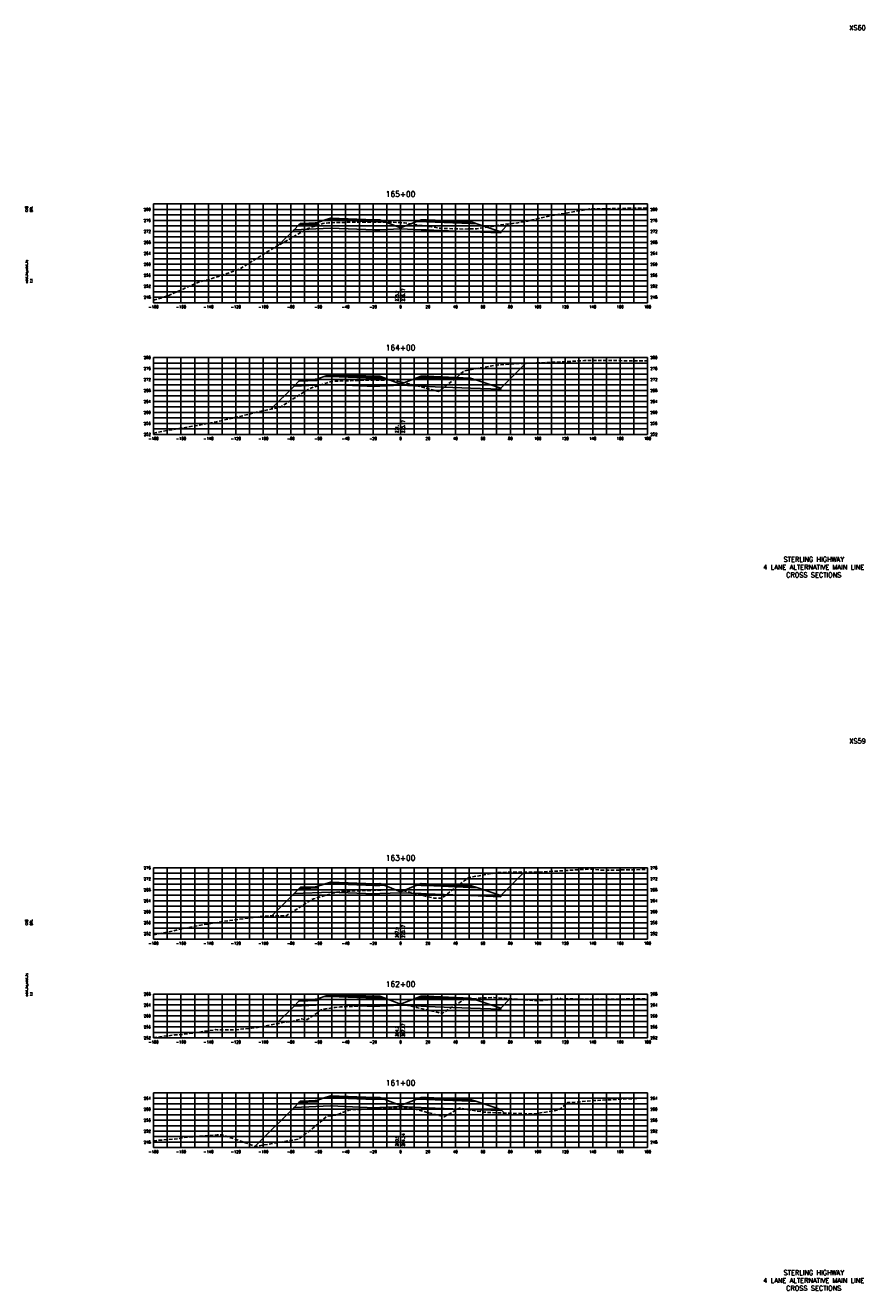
# Model space of a CAD drawing. Extents: x 37 to 9410, y 16 to 8218.
# Tile 36 of 110: x 2227 to 2838, y 5216 to 6138. Entities that reach past the tile are written whole.
import ezdxf
from ezdxf.enums import TextEntityAlignment as Align

# ---------------------------------------------------------------- set-up
doc = ezdxf.new("R2010")
doc.units = 0
doc.header["$LTSCALE"] = 20
doc.header["$MEASUREMENT"] = 0
doc.linetypes.add('HIDDEN_050%', pattern=[0.1875, 0.125, -0.0625])
for name, color, linetype in [('S-AT-TXT175', 6, 'Continuous'), ('S-AT-TXT80', 1, 'Continuous'), ('XDATUM', 3, 'Continuous'), ('XEG', 1, 'HIDDEN_050%'), ('XFG', 2, 'Continuous'), ('XGRID', 251, 'Continuous'), ('XGRIDT', 2, 'Continuous'), ('XREF-BORDER', 7, 'Continuous')]:
    doc.layers.add(name, color=color, linetype=linetype)
doc.styles.add('L100', font='simplex.shx', dxfattribs={"height": 2})
doc.styles.add('L175', font='ROMANSM.shx', dxfattribs={"height": 3.5})
doc.styles.add('L80', font='ROMANSM.shx', dxfattribs={"height": 1.6})

# ---------------------------------------------------------------- blocks, each defined once
blk = doc.blocks.new('03025_00_att1')
at = {"layer": 'S-AT-TXT175', "style": 'L175'}
for tag, p in [('NUM', (32.402, 20.822)), ('LINE1', (30.64, 1.444)), ('LINE2', (30.64, 1.161)), ('LINE3', (30.64, 0.877))]:
    blk.add_attdef(tag, text='', height=0.175, dxfattribs=at).set_placement(p, align=Align.CENTER)
at = {"layer": 'S-AT-TXT80', "style": 'L80'}
for tag, p in [('DESIGNED', (2.094, 14.201)), ('CHECKED', (2.265, 14.201)), ('DRAFTED', (2.436, 14.201)), ('PCTB', (2.094, 11.605)), ('PSCALE', (2.265, 11.605)), ('PVIEW', (2.436, 11.605))]:
    blk.add_attdef(tag, p, '', height=0.08, rotation=90, dxfattribs=at)

msp = doc.modelspace()

# ---------------------------------------------------------------- linework, layer by layer
at = {"layer": 'XDATUM', "flags": 128}
for points in [[(2411.11, 5977.92), (2422.41, 5989.22), (2449, 5990.29), (2481, 5989.01), (2485, 5989.17), (2500, 5989.77), (2515, 5989.17), (2519, 5989.01), (2551, 5987.73), (2573, 5986.85), (2573, 5987.73), (2578.67, 5993.4)], [(2405.57, 5858.38), (2422.41, 5875.22), (2449, 5876.29), (2481, 5875.01), (2485, 5875.17), (2500, 5875.77), (2515, 5875.17), (2519, 5875.01), (2551, 5873.73), (2573, 5872.85), (2573, 5873.73), (2591.02, 5891.75)], [(2406.2, 5489.02), (2422.41, 5505.22), (2449, 5506.29), (2481, 5505.01), (2485, 5505.17), (2500, 5505.77), (2515, 5505.17), (2519, 5505.01), (2551, 5503.73), (2573, 5502.85), (2573, 5503.73), (2590.11, 5520.85)], [(2409.36, 5410.18), (2422.41, 5423.22), (2449, 5424.29), (2481, 5423.01), (2485, 5423.17), (2500, 5423.77), (2515, 5423.17), (2519, 5423.01), (2551, 5421.73), (2573, 5420.85), (2573, 5421.73), (2579.88, 5428.61)], [(2393.87, 5320.82), (2422.41, 5349.35), (2449, 5350.42), (2481, 5349.14), (2485, 5349.3), (2500, 5349.9), (2515, 5349.3), (2519, 5349.14), (2551, 5347.86), (2573, 5346.98), (2573, 5347.86), (2575.67, 5345.2)]]:
    msp.add_lwpolyline(points, dxfattribs=at)
at = {"layer": 'XEG', "flags": 128}
for points in [[(2320, 5937.72), (2330.22, 5940.89), (2352.68, 5950.92), (2359.84, 5952.72), (2379.93, 5959.49), (2383.02, 5960.76), (2407.72, 5975.99), (2407.95, 5976.13), (2416.43, 5980.93), (2432.5, 5989.99), (2433.08, 5990.35), (2443.31, 5993.62), (2443.67, 5993.74), (2447.47, 5994.2), (2447.53, 5994.21), (2447.98, 5994.22), (2467.3, 5994.81), (2483.23, 5994.8), (2494.2, 5994.62), (2497.98, 5994.5), (2498.94, 5994.47), (2500, 5994.39), (2501.36, 5994.3), (2502.82, 5994.18), (2504.86, 5993.87), (2508.19, 5993.48), (2512.3, 5992.75), (2517.09, 5992.02), (2522.46, 5991.33), (2528.26, 5990.31), (2538.93, 5989.93), (2546.28, 5989.69), (2555.69, 5989.96), (2564.61, 5991.08), (2573.32, 5992.79), (2585.4, 5994.17), (2592.7, 5995.49), (2608.46, 5999.25), (2621.81, 6001.48), (2637.74, 6004.31), (2669.67, 6004.88), (2679.42, 6005.04), (2680, 6005.04)], [(2320, 5840.88), (2322.18, 5841.42), (2322.67, 5841.51), (2322.72, 5841.51), (2322.78, 5841.51), (2325.96, 5842.07), (2362.1, 5848.3), (2365.04, 5848.95), (2391.5, 5855.12), (2394.91, 5856.22), (2412.27, 5859.74), (2426.2, 5868.7), (2434.51, 5873.78), (2446.47, 5877.56), (2448.72, 5878.28), (2451.24, 5878.6), (2451.81, 5878.69), (2469.31, 5879.34), (2471.48, 5879.43), (2487.68, 5879.57), (2491.37, 5879.69), (2494.7, 5879.36), (2495.47, 5879.31), (2500, 5878.22), (2515.51, 5874.5), (2524.19, 5872.21), (2526.74, 5871.4), (2527.71, 5871.34), (2540.11, 5880.86), (2546.29, 5886.32), (2558.39, 5888.54), (2570, 5890.45), (2581.16, 5891.4), (2599.72, 5892.06), (2612.76, 5892.66), (2634.02, 5893.75), (2656.72, 5893.81), (2662.64, 5893.68), (2666.4, 5893.68), (2680, 5893.69)], [(2320, 5475.41), (2321.43, 5475.5), (2349.42, 5481.14), (2356.03, 5482.43), (2371.11, 5484.96), (2375.57, 5485.58), (2400.02, 5488.7), (2403.87, 5489.03), (2414.52, 5488.95), (2416.32, 5488.85), (2431.37, 5498.32), (2435.97, 5501.18), (2436.63, 5501.37), (2453.41, 5506.23), (2453.79, 5506.29), (2456.43, 5506.71), (2471.71, 5507.34), (2476.39, 5507.54), (2480.66, 5507.64), (2496.43, 5508.02), (2499.35, 5507.88), (2500, 5507.83), (2500.28, 5507.81), (2519.83, 5502.98), (2524.55, 5501.85), (2525.75, 5501.77), (2529.97, 5501.79), (2546.38, 5514.49), (2549.65, 5516.82), (2562.88, 5519.29), (2571.66, 5520.67), (2603.41, 5520.97), (2604.52, 5521.01), (2605.72, 5521.13), (2607.55, 5521.24), (2628.85, 5522.55), (2636.68, 5522.97), (2639.06, 5522.92), (2647.18, 5522.2), (2680, 5522.75)], [(2320, 5400.32), (2324.55, 5400.7), (2327.44, 5401.16), (2335.63, 5402.17), (2341.83, 5402.53), (2344.17, 5402.85), (2352.81, 5404.14), (2365.31, 5406.05), (2366.48, 5405.98), (2369.29, 5405.87), (2379.71, 5405.98), (2391.5, 5407.17), (2395.75, 5407.61), (2397.73, 5407.96), (2411.36, 5410.56), (2415.62, 5411.41), (2421.76, 5412.14), (2427.78, 5413.93), (2431.74, 5413.23), (2440.69, 5419.16), (2441.91, 5420.36), (2442.1, 5420.4), (2442.45, 5420.46), (2445.31, 5421.18), (2452.44, 5422.24), (2456.23, 5422.59), (2465.77, 5422.98), (2473.36, 5423.53), (2481.23, 5423.85), (2488.39, 5424.02), (2500, 5424.31), (2501.14, 5424.34), (2502.71, 5424.19), (2504.09, 5424.07), (2511.65, 5422.22), (2528.92, 5418.17), (2530.76, 5418.07), (2536.27, 5421.72), (2545.96, 5427.69), (2558.5, 5429.13), (2567.88, 5429.43), (2575.74, 5428.94), (2598.87, 5427.12), (2603.56, 5427.29), (2613.55, 5428.34), (2615.47, 5429.35), (2617.26, 5428.31), (2623.33, 5428.53), (2631.19, 5428.25), (2633.46, 5428.16), (2666.19, 5428.39), (2680, 5428.49)], [(2320, 5325.09), (2320.43, 5325.05), (2339, 5326.64), (2343.56, 5327.53), (2366.45, 5329.32), (2368.06, 5329.42), (2369.65, 5329.45), (2388.74, 5323.03), (2393.77, 5320.8), (2411.86, 5323.91), (2425.67, 5326.26), (2435.6, 5333.63), (2446.34, 5342.82), (2450.61, 5343.37), (2452.52, 5343.59), (2458.39, 5345.79), (2462.32, 5347.27), (2464.1, 5347.5), (2465.13, 5347.7), (2475.15, 5348.07), (2485.43, 5348.45), (2500, 5349.03), (2501.73, 5349.1), (2504.99, 5349.2), (2508.13, 5348.58), (2508.77, 5348.51), (2512.88, 5347.47), (2531.89, 5342.46), (2537.33, 5345.67), (2542.88, 5348.83), (2555.52, 5346.64), (2558.99, 5346.19), (2560.32, 5345.85), (2574.3, 5345.24), (2595.35, 5344.55), (2597.95, 5344.76), (2614.87, 5347.27), (2617.09, 5348.87), (2621.77, 5352.95), (2625.35, 5352.93), (2638.36, 5354.18), (2659, 5355.25), (2668.56, 5355.69), (2680, 5356.34)]]:
    msp.add_lwpolyline(points, dxfattribs=at)
at = {"layer": 'XFG', "flags": 128}
for points in [[(2485, 5995.51), (2481, 5995.35), (2449, 5996.63), (2449, 5997.63), (2444.43, 5996.1), (2449, 5996.29), (2481, 5995.01), (2485, 5995.17), (2488.05, 5995.29), (2485, 5996.51), (2485, 5995.51)], [(2485, 5996.51), (2481, 5996.35), (2449, 5997.63), (2449, 5997.29), (2481, 5996.01), (2485, 5996.17), (2485, 5996.51)], [(2485, 5996.17), (2481, 5996.01), (2449, 5997.29), (2449, 5996.63), (2481, 5995.35), (2485, 5995.51), (2485, 5996.17)], [(2515, 5996.51), (2511.95, 5995.29), (2515, 5995.17), (2519, 5995.01), (2551, 5993.73), (2555.57, 5993.54), (2551, 5995.07), (2551, 5994.07), (2519, 5995.35), (2515, 5995.51), (2515, 5996.51)], [(2515, 5996.51), (2515, 5996.17), (2519, 5996.01), (2551, 5994.73), (2551, 5995.07), (2519, 5996.35), (2515, 5996.51)], [(2422.41, 5989.22), (2422.41, 5989.22), (2411.11, 5977.92)], [(2500, 5990.51), (2488.05, 5995.29), (2485, 5995.17), (2481, 5995.01), (2449, 5996.29), (2444.43, 5996.1), (2439, 5994.29), (2439, 5993.29), (2425.96, 5992.77), (2422.41, 5989.22), (2449, 5990.29), (2481, 5989.01), (2485, 5989.17), (2500, 5989.77), (2500, 5990.51)], [(2439, 5994.29), (2438, 5994.25), (2438, 5993.91), (2428, 5993.51), (2428, 5993.85), (2427, 5993.81), (2425.96, 5992.77), (2439, 5993.29), (2439, 5994.29)], [(2438, 5994.25), (2428, 5993.85), (2428, 5993.51), (2438, 5993.91), (2438, 5994.25)], [(2500, 5990.51), (2511.95, 5995.29), (2515, 5995.17), (2519, 5995.01), (2551, 5993.73), (2555.57, 5993.54), (2573, 5987.73), (2573, 5986.85), (2551, 5987.73), (2519, 5989.01), (2515, 5989.17), (2500, 5989.77)], [(2515, 5996.17), (2515, 5995.51), (2519, 5995.35), (2551, 5994.07), (2551, 5994.73), (2519, 5996.01), (2515, 5996.17)], [(2573, 5987.73), (2573, 5987.73), (2578.67, 5993.4)], [(2573, 5873.73), (2573, 5873.73), (2591.02, 5891.75)], [(2500, 5876.51), (2488.05, 5881.29), (2485, 5881.17), (2481, 5881.01), (2449, 5882.29), (2444.43, 5882.1), (2439, 5880.29), (2439, 5879.29), (2425.96, 5878.77), (2422.41, 5875.22), (2449, 5876.29), (2481, 5875.01), (2485, 5875.17), (2500, 5875.77), (2500, 5876.51)], [(2439, 5880.29), (2438, 5880.25), (2438, 5879.91), (2428, 5879.51), (2428, 5879.85), (2427, 5879.81), (2425.96, 5878.77), (2439, 5879.29), (2439, 5880.29)], [(2438, 5880.25), (2428, 5879.85), (2428, 5879.51), (2438, 5879.91), (2438, 5880.25)], [(2485, 5881.51), (2481, 5881.35), (2449, 5882.63), (2449, 5883.63), (2444.43, 5882.1), (2449, 5882.29), (2481, 5881.01), (2485, 5881.17), (2488.05, 5881.29), (2485, 5882.51), (2485, 5881.51)], [(2485, 5882.51), (2481, 5882.35), (2449, 5883.63), (2449, 5883.29), (2481, 5882.01), (2485, 5882.17), (2485, 5882.51)], [(2485, 5882.17), (2481, 5882.01), (2449, 5883.29), (2449, 5882.63), (2481, 5881.35), (2485, 5881.51), (2485, 5882.17)], [(2500, 5876.51), (2511.95, 5881.29), (2515, 5881.17), (2519, 5881.01), (2551, 5879.73), (2555.57, 5879.54), (2573, 5873.73), (2573, 5872.85), (2551, 5873.73), (2519, 5875.01), (2515, 5875.17), (2500, 5875.77)], [(2515, 5882.51), (2511.95, 5881.29), (2515, 5881.17), (2519, 5881.01), (2551, 5879.73), (2555.57, 5879.54), (2551, 5881.07), (2551, 5880.07), (2519, 5881.35), (2515, 5881.51), (2515, 5882.51)], [(2515, 5882.51), (2515, 5882.17), (2519, 5882.01), (2551, 5880.73), (2551, 5881.07), (2519, 5882.35), (2515, 5882.51)], [(2515, 5882.17), (2515, 5881.51), (2519, 5881.35), (2551, 5880.07), (2551, 5880.73), (2519, 5882.01), (2515, 5882.17)], [(2422.41, 5875.22), (2422.41, 5875.22), (2405.57, 5858.38)], [(2573, 5503.73), (2573, 5503.73), (2590.11, 5520.85)], [(2500, 5506.51), (2488.05, 5511.29), (2485, 5511.17), (2481, 5511.01), (2449, 5512.29), (2444.43, 5512.1), (2439, 5510.29), (2439, 5509.29), (2425.96, 5508.77), (2422.41, 5505.22), (2449, 5506.29), (2481, 5505.01), (2485, 5505.17), (2500, 5505.77), (2500, 5506.51)], [(2439, 5510.29), (2438, 5510.25), (2438, 5509.91), (2428, 5509.51), (2428, 5509.85), (2427, 5509.81), (2425.96, 5508.77), (2439, 5509.29), (2439, 5510.29)], [(2438, 5510.25), (2428, 5509.85), (2428, 5509.51), (2438, 5509.91), (2438, 5510.25)], [(2485, 5511.51), (2481, 5511.35), (2449, 5512.63), (2449, 5513.63), (2444.43, 5512.1), (2449, 5512.29), (2481, 5511.01), (2485, 5511.17), (2488.05, 5511.29), (2485, 5512.51), (2485, 5511.51)], [(2485, 5512.51), (2481, 5512.35), (2449, 5513.63), (2449, 5513.29), (2481, 5512.01), (2485, 5512.17), (2485, 5512.51)], [(2485, 5512.17), (2481, 5512.01), (2449, 5513.29), (2449, 5512.63), (2481, 5511.35), (2485, 5511.51), (2485, 5512.17)], [(2500, 5506.51), (2511.95, 5511.29), (2515, 5511.17), (2519, 5511.01), (2551, 5509.73), (2555.57, 5509.54), (2573, 5503.73), (2573, 5502.85), (2551, 5503.73), (2519, 5505.01), (2515, 5505.17), (2500, 5505.77)], [(2515, 5512.51), (2511.95, 5511.29), (2515, 5511.17), (2519, 5511.01), (2551, 5509.73), (2555.57, 5509.54), (2551, 5511.07), (2551, 5510.07), (2519, 5511.35), (2515, 5511.51), (2515, 5512.51)], [(2515, 5512.51), (2515, 5512.17), (2519, 5512.01), (2551, 5510.73), (2551, 5511.07), (2519, 5512.35), (2515, 5512.51)], [(2515, 5512.17), (2515, 5511.51), (2519, 5511.35), (2551, 5510.07), (2551, 5510.73), (2519, 5512.01), (2515, 5512.17)], [(2422.41, 5505.22), (2422.41, 5505.22), (2406.2, 5489.02)], [(2500, 5424.51), (2488.05, 5429.29), (2485, 5429.17), (2481, 5429.01), (2449, 5430.29), (2444.43, 5430.1), (2439, 5428.29), (2439, 5427.29), (2425.96, 5426.77), (2422.41, 5423.22), (2449, 5424.29), (2481, 5423.01), (2485, 5423.17), (2500, 5423.77), (2500, 5424.51)], [(2439, 5428.29), (2438, 5428.25), (2438, 5427.91), (2428, 5427.51), (2428, 5427.85), (2427, 5427.81), (2425.96, 5426.77), (2439, 5427.29), (2439, 5428.29)], [(2438, 5428.25), (2428, 5427.85), (2428, 5427.51), (2438, 5427.91), (2438, 5428.25)], [(2485, 5429.51), (2481, 5429.35), (2449, 5430.63), (2449, 5431.63), (2444.43, 5430.1), (2449, 5430.29), (2481, 5429.01), (2485, 5429.17), (2488.05, 5429.29), (2485, 5430.51), (2485, 5429.51)], [(2485, 5430.51), (2481, 5430.35), (2449, 5431.63), (2449, 5431.29), (2481, 5430.01), (2485, 5430.17), (2485, 5430.51)], [(2485, 5430.17), (2481, 5430.01), (2449, 5431.29), (2449, 5430.63), (2481, 5429.35), (2485, 5429.51), (2485, 5430.17)], [(2500, 5424.51), (2511.95, 5429.29), (2515, 5429.17), (2519, 5429.01), (2551, 5427.73), (2555.57, 5427.54), (2573, 5421.73), (2573, 5420.85), (2551, 5421.73), (2519, 5423.01), (2515, 5423.17), (2500, 5423.77)], [(2515, 5430.51), (2511.95, 5429.29), (2515, 5429.17), (2519, 5429.01), (2551, 5427.73), (2555.57, 5427.54), (2551, 5429.07), (2551, 5428.07), (2519, 5429.35), (2515, 5429.51), (2515, 5430.51)], [(2515, 5430.51), (2515, 5430.17), (2519, 5430.01), (2551, 5428.73), (2551, 5429.07), (2519, 5430.35), (2515, 5430.51)], [(2515, 5430.17), (2515, 5429.51), (2519, 5429.35), (2551, 5428.07), (2551, 5428.73), (2519, 5430.01), (2515, 5430.17)], [(2573, 5421.73), (2573, 5421.73), (2579.88, 5428.61)], [(2422.41, 5423.22), (2422.41, 5423.22), (2409.36, 5410.18)], [(2500, 5350.64), (2488.05, 5355.42), (2485, 5355.3), (2481, 5355.14), (2449, 5356.42), (2444.43, 5356.24), (2439, 5354.42), (2439, 5353.42), (2425.96, 5352.9), (2422.41, 5349.35), (2449, 5350.42), (2481, 5349.14), (2485, 5349.3), (2500, 5349.9), (2500, 5350.64)], [(2439, 5354.42), (2438, 5354.38), (2438, 5354.04), (2428, 5353.64), (2428, 5353.98), (2427, 5353.94), (2425.96, 5352.9), (2439, 5353.42), (2439, 5354.42)], [(2438, 5354.38), (2428, 5353.98), (2428, 5353.64), (2438, 5354.04), (2438, 5354.38)], [(2485, 5355.64), (2481, 5355.48), (2449, 5356.76), (2449, 5357.76), (2444.43, 5356.24), (2449, 5356.42), (2481, 5355.14), (2485, 5355.3), (2488.05, 5355.42), (2485, 5356.64), (2485, 5355.64)], [(2485, 5356.64), (2481, 5356.48), (2449, 5357.76), (2449, 5357.42), (2481, 5356.14), (2485, 5356.3), (2485, 5356.64)], [(2485, 5356.3), (2481, 5356.14), (2449, 5357.42), (2449, 5356.76), (2481, 5355.48), (2485, 5355.64), (2485, 5356.3)], [(2500, 5350.64), (2511.95, 5355.42), (2515, 5355.3), (2519, 5355.14), (2551, 5353.86), (2555.57, 5353.68), (2573, 5347.86), (2573, 5346.98), (2551, 5347.86), (2519, 5349.14), (2515, 5349.3), (2500, 5349.9)], [(2515, 5356.64), (2511.95, 5355.42), (2515, 5355.3), (2519, 5355.14), (2551, 5353.86), (2555.57, 5353.68), (2551, 5355.2), (2551, 5354.2), (2519, 5355.48), (2515, 5355.64), (2515, 5356.64)], [(2515, 5356.64), (2515, 5356.3), (2519, 5356.14), (2551, 5354.86), (2551, 5355.2), (2519, 5356.48), (2515, 5356.64)], [(2515, 5356.3), (2515, 5355.64), (2519, 5355.48), (2551, 5354.2), (2551, 5354.86), (2519, 5356.14), (2515, 5356.3)], [(2422.41, 5349.35), (2422.41, 5349.35), (2393.87, 5320.82)], [(2573, 5347.86), (2573, 5347.86), (2575.67, 5345.2)]]:
    msp.add_lwpolyline(points, dxfattribs=at)
at = {"layer": 'XGRID'}
for p, q in [((2320, 5936), (2320, 6008)), ((2320, 6008), (2680, 6008)), ((2330, 5936), (2330, 6008)), ((2340, 5936), (2340, 6008)), ((2350, 5936), (2350, 6008)), ((2360, 5936), (2360, 6008)), ((2370, 5936), (2370, 6008)), ((2380, 5936), (2380, 6008)), ((2390, 5936), (2390, 6008)), ((2400, 5936), (2400, 6008)), ((2410, 5936), (2410, 6008)), ((2420, 5936), (2420, 6008)), ((2430, 5936), (2430, 6008)), ((2440, 5936), (2440, 6008)), ((2450, 5936), (2450, 6008)), ((2460, 5936), (2460, 6008)), ((2470, 5936), (2470, 6008)), ((2480, 5936), (2480, 6008)), ((2490, 5936), (2490, 6008)), ((2500, 5936), (2500, 6008)), ((2510, 5936), (2510, 6008)), ((2520, 5936), (2520, 6008)), ((2530, 5936), (2530, 6008)), ((2540, 5936), (2540, 6008)), ((2550, 5936), (2550, 6008)), ((2560, 5936), (2560, 6008)), ((2570, 5936), (2570, 6008)), ((2580, 5936), (2580, 6008)), ((2590, 5936), (2590, 6008)), ((2600, 5936), (2600, 6008)), ((2610, 5936), (2610, 6008)), ((2620, 5936), (2620, 6008)), ((2630, 5936), (2630, 6008)), ((2640, 5936), (2640, 6008)), ((2650, 5936), (2650, 6008)), ((2660, 5936), (2660, 6008)), ((2670, 5936), (2670, 6008)), ((2680, 5936), (2680, 6008)), ((2320, 6004), (2680, 6004)), ((2320, 6000), (2680, 6000)), ((2320, 5996), (2680, 5996)), ((2320, 5992), (2680, 5992)), ((2320, 5988), (2680, 5988)), ((2320, 5984), (2680, 5984)), ((2320, 5980), (2680, 5980)), ((2320, 5976), (2680, 5976)), ((2320, 5972), (2680, 5972)), ((2320, 5968), (2680, 5968)), ((2320, 5964), (2680, 5964)), ((2320, 5960), (2680, 5960)), ((2320, 5956), (2680, 5956)), ((2320, 5952), (2680, 5952)), ((2320, 5948), (2680, 5948)), ((2320, 5944), (2680, 5944)), ((2320, 5940), (2680, 5940)), ((2320, 5936), (2680, 5936)), ((2320, 5840), (2320, 5896)), ((2320, 5896), (2680, 5896)), ((2330, 5840), (2330, 5896)), ((2340, 5840), (2340, 5896)), ((2350, 5840), (2350, 5896)), ((2360, 5840), (2360, 5896)), ((2370, 5840), (2370, 5896)), ((2380, 5840), (2380, 5896)), ((2390, 5840), (2390, 5896)), ((2400, 5840), (2400, 5896)), ((2410, 5840), (2410, 5896)), ((2420, 5840), (2420, 5896)), ((2430, 5840), (2430, 5896)), ((2440, 5840), (2440, 5896)), ((2450, 5840), (2450, 5896)), ((2460, 5840), (2460, 5896)), ((2470, 5840), (2470, 5896)), ((2480, 5840), (2480, 5896)), ((2490, 5840), (2490, 5896)), ((2500, 5840), (2500, 5896)), ((2510, 5840), (2510, 5896)), ((2520, 5840), (2520, 5896)), ((2530, 5840), (2530, 5896)), ((2540, 5840), (2540, 5896)), ((2550, 5840), (2550, 5896)), ((2560, 5840), (2560, 5896)), ((2570, 5840), (2570, 5896)), ((2580, 5840), (2580, 5896)), ((2590, 5840), (2590, 5896)), ((2600, 5840), (2600, 5896)), ((2610, 5840), (2610, 5896)), ((2620, 5840), (2620, 5896)), ((2630, 5840), (2630, 5896)), ((2640, 5840), (2640, 5896)), ((2650, 5840), (2650, 5896)), ((2660, 5840), (2660, 5896)), ((2670, 5840), (2670, 5896)), ((2680, 5840), (2680, 5896)), ((2320, 5892), (2680, 5892)), ((2320, 5888), (2680, 5888)), ((2320, 5884), (2680, 5884)), ((2320, 5880), (2680, 5880)), ((2320, 5876), (2680, 5876)), ((2320, 5872), (2680, 5872)), ((2320, 5868), (2680, 5868)), ((2320, 5864), (2680, 5864)), ((2320, 5860), (2680, 5860)), ((2320, 5856), (2680, 5856)), ((2320, 5852), (2680, 5852)), ((2320, 5848), (2680, 5848)), ((2320, 5844), (2680, 5844)), ((2320, 5840), (2680, 5840)), ((2320, 5472), (2320, 5524)), ((2320, 5524), (2680, 5524)), ((2320, 5520), (2680, 5520)), ((2330, 5472), (2330, 5524)), ((2340, 5472), (2340, 5524)), ((2350, 5472), (2350, 5524)), ((2360, 5472), (2360, 5524)), ((2370, 5472), (2370, 5524)), ((2380, 5472), (2380, 5524)), ((2390, 5472), (2390, 5524)), ((2400, 5472), (2400, 5524)), ((2410, 5472), (2410, 5524)), ((2420, 5472), (2420, 5524)), ((2430, 5472), (2430, 5524)), ((2440, 5472), (2440, 5524)), ((2450, 5472), (2450, 5524)), ((2460, 5472), (2460, 5524)), ((2470, 5472), (2470, 5524)), ((2480, 5472), (2480, 5524)), ((2490, 5472), (2490, 5524)), ((2500, 5472), (2500, 5524)), ((2510, 5472), (2510, 5524)), ((2520, 5472), (2520, 5524)), ((2530, 5472), (2530, 5524)), ((2540, 5472), (2540, 5524)), ((2550, 5472), (2550, 5524)), ((2560, 5472), (2560, 5524)), ((2570, 5472), (2570, 5524)), ((2580, 5472), (2580, 5524)), ((2590, 5472), (2590, 5524)), ((2600, 5472), (2600, 5524)), ((2610, 5472), (2610, 5524)), ((2620, 5472), (2620, 5524)), ((2630, 5472), (2630, 5524)), ((2640, 5472), (2640, 5524)), ((2650, 5472), (2650, 5524)), ((2660, 5472), (2660, 5524)), ((2670, 5472), (2670, 5524)), ((2680, 5472), (2680, 5524)), ((2320, 5516), (2680, 5516)), ((2320, 5512), (2680, 5512)), ((2320, 5508), (2680, 5508)), ((2320, 5504), (2680, 5504)), ((2320, 5500), (2680, 5500)), ((2320, 5496), (2680, 5496)), ((2320, 5492), (2680, 5492)), ((2320, 5488), (2680, 5488)), ((2320, 5484), (2680, 5484)), ((2320, 5480), (2680, 5480)), ((2320, 5476), (2680, 5476)), ((2320, 5472), (2680, 5472)), ((2320, 5400), (2320, 5432)), ((2320, 5432), (2680, 5432)), ((2320, 5428), (2680, 5428)), ((2330, 5400), (2330, 5432)), ((2340, 5400), (2340, 5432)), ((2350, 5400), (2350, 5432)), ((2360, 5400), (2360, 5432)), ((2370, 5400), (2370, 5432)), ((2380, 5400), (2380, 5432)), ((2390, 5400), (2390, 5432)), ((2400, 5400), (2400, 5432)), ((2410, 5400), (2410, 5432)), ((2420, 5400), (2420, 5432)), ((2430, 5400), (2430, 5432)), ((2440, 5400), (2440, 5432)), ((2450, 5400), (2450, 5432)), ((2460, 5400), (2460, 5432)), ((2470, 5400), (2470, 5432)), ((2480, 5400), (2480, 5432)), ((2490, 5400), (2490, 5432)), ((2500, 5400), (2500, 5432)), ((2510, 5400), (2510, 5432)), ((2520, 5400), (2520, 5432)), ((2530, 5400), (2530, 5432)), ((2540, 5400), (2540, 5432)), ((2550, 5400), (2550, 5432)), ((2560, 5400), (2560, 5432)), ((2570, 5400), (2570, 5432)), ((2580, 5400), (2580, 5432)), ((2590, 5400), (2590, 5432)), ((2600, 5400), (2600, 5432)), ((2610, 5400), (2610, 5432)), ((2620, 5400), (2620, 5432)), ((2630, 5400), (2630, 5432)), ((2640, 5400), (2640, 5432)), ((2650, 5400), (2650, 5432)), ((2660, 5400), (2660, 5432)), ((2670, 5400), (2670, 5432)), ((2680, 5400), (2680, 5432)), ((2320, 5424), (2680, 5424)), ((2320, 5420), (2680, 5420)), ((2320, 5416), (2680, 5416)), ((2320, 5412), (2680, 5412)), ((2320, 5408), (2680, 5408)), ((2320, 5404), (2680, 5404)), ((2320, 5400), (2680, 5400)), ((2320, 5320), (2320, 5360)), ((2320, 5360), (2680, 5360)), ((2330, 5320), (2330, 5360)), ((2340, 5320), (2340, 5360)), ((2350, 5320), (2350, 5360)), ((2360, 5320), (2360, 5360)), ((2370, 5320), (2370, 5360)), ((2380, 5320), (2380, 5360)), ((2390, 5320), (2390, 5360)), ((2400, 5320), (2400, 5360)), ((2410, 5320), (2410, 5360)), ((2420, 5320), (2420, 5360)), ((2430, 5320), (2430, 5360)), ((2440, 5320), (2440, 5360)), ((2450, 5320), (2450, 5360)), ((2460, 5320), (2460, 5360)), ((2470, 5320), (2470, 5360)), ((2480, 5320), (2480, 5360)), ((2490, 5320), (2490, 5360)), ((2500, 5320), (2500, 5360)), ((2510, 5320), (2510, 5360)), ((2520, 5320), (2520, 5360)), ((2530, 5320), (2530, 5360)), ((2540, 5320), (2540, 5360)), ((2550, 5320), (2550, 5360)), ((2560, 5320), (2560, 5360)), ((2570, 5320), (2570, 5360)), ((2580, 5320), (2580, 5360)), ((2590, 5320), (2590, 5360)), ((2600, 5320), (2600, 5360)), ((2610, 5320), (2610, 5360)), ((2620, 5320), (2620, 5360)), ((2630, 5320), (2630, 5360)), ((2640, 5320), (2640, 5360)), ((2650, 5320), (2650, 5360)), ((2660, 5320), (2660, 5360)), ((2670, 5320), (2670, 5360)), ((2680, 5320), (2680, 5360)), ((2320, 5356), (2680, 5356)), ((2320, 5352), (2680, 5352)), ((2320, 5348), (2680, 5348)), ((2320, 5344), (2680, 5344)), ((2320, 5340), (2680, 5340)), ((2320, 5336), (2680, 5336)), ((2320, 5332), (2680, 5332)), ((2320, 5328), (2680, 5328)), ((2320, 5324), (2680, 5324)), ((2320, 5320), (2680, 5320))]:
    msp.add_line(p, q, dxfattribs=at)

# ---------------------------------------------------------------- block references
at = {"layer": 'XREF-BORDER'}
ref = msp.add_blockref('03025_00_att1', (2186.45, 5718.23), dxfattribs=dict(at, xscale=20, yscale=20, zscale=20))
ref.add_attrib('LINE1', 'STERLING HIGHWAY', dxfattribs={"layer": 'S-AT-TXT175', "height": 3.5, "style": 'L175'}).set_placement((2801.07, 5747.1), align=Align.CENTER)
ref.add_attrib('LINE2', '4 LANE ALTERNATIVE MAIN LINE', dxfattribs={"layer": 'S-AT-TXT175', "height": 3.5, "style": 'L175'}).set_placement((2801.07, 5741.44), align=Align.CENTER)
ref.add_attrib('LINE3', 'CROSS SECTIONS', dxfattribs={"layer": 'S-AT-TXT175', "height": 3.5, "style": 'L175'}).set_placement((2801.07, 5735.77), align=Align.CENTER)
ref.add_attrib('NUM', 'XS60', dxfattribs={"layer": 'S-AT-TXT175', "height": 3.5, "style": 'L175'}).set_placement((2833, 6134.66), align=Align.CENTER)
ref.add_attrib('DESIGNED', 'CAB', (2228.34, 6002.25), dxfattribs={"layer": 'S-AT-TXT80', "height": 1.6, "rotation": 90, "style": 'L80'})
ref.add_attrib('CHECKED', 'DRL', (2231.75, 6002.25), dxfattribs={"layer": 'S-AT-TXT80', "height": 1.6, "rotation": 90, "style": 'L80'})
ref.add_attrib('PCTB', 'adot_hs,adot_fs', (2228.34, 5950.32), dxfattribs={"layer": 'S-AT-TXT80', "height": 1.6, "rotation": 90, "style": 'L80'})
ref.add_attrib('PSCALE', '1:1', (2231.75, 5950.32), dxfattribs={"layer": 'S-AT-TXT80', "height": 1.6, "rotation": 90, "style": 'L80'})
ref = msp.add_blockref('03025_00_att1', (2186.45, 5198.23), dxfattribs=dict(at, xscale=20, yscale=20, zscale=20))
ref.add_attrib('LINE1', 'STERLING HIGHWAY', dxfattribs={"layer": 'S-AT-TXT175', "height": 3.5, "style": 'L175'}).set_placement((2801.07, 5227.1), align=Align.CENTER)
ref.add_attrib('LINE2', '4 LANE ALTERNATIVE MAIN LINE', dxfattribs={"layer": 'S-AT-TXT175', "height": 3.5, "style": 'L175'}).set_placement((2801.07, 5221.44), align=Align.CENTER)
ref.add_attrib('LINE3', 'CROSS SECTIONS', dxfattribs={"layer": 'S-AT-TXT175', "height": 3.5, "style": 'L175'}).set_placement((2801.07, 5215.77), align=Align.CENTER)
ref.add_attrib('NUM', 'XS59', dxfattribs={"layer": 'S-AT-TXT175', "height": 3.5, "style": 'L175'}).set_placement((2833, 5614.66), align=Align.CENTER)
ref.add_attrib('DESIGNED', 'CAB', (2228.34, 5482.25), dxfattribs={"layer": 'S-AT-TXT80', "height": 1.6, "rotation": 90, "style": 'L80'})
ref.add_attrib('CHECKED', 'DRL', (2231.75, 5482.25), dxfattribs={"layer": 'S-AT-TXT80', "height": 1.6, "rotation": 90, "style": 'L80'})
ref.add_attrib('PCTB', 'adot_hs,adot_fs', (2228.34, 5430.32), dxfattribs={"layer": 'S-AT-TXT80', "height": 1.6, "rotation": 90, "style": 'L80'})
ref.add_attrib('PSCALE', '1:1', (2231.75, 5430.32), dxfattribs={"layer": 'S-AT-TXT80', "height": 1.6, "rotation": 90, "style": 'L80'})

# ---------------------------------------------------------------- texts
at = {"layer": 'XGRIDT', "style": 'L100'}
for s, p in [('165+00', (2500, 6012)), ('164+00', (2500, 5900)), ('163+00', (2500, 5528)), ('162+00', (2500, 5436)), ('161+00', (2500, 5364))]:
    msp.add_text(s, height=4, dxfattribs=at).set_placement(p, align=Align.BOTTOM_CENTER)
for s, p in [('280', (2318, 6004)), ('276', (2318, 5996)), ('272', (2318, 5988)), ('268', (2318, 5980)), ('264', (2318, 5972)), ('260', (2318, 5964)), ('256', (2318, 5956)), ('252', (2318, 5948)), ('248', (2318, 5940)), ('280', (2318, 5896)), ('276', (2318, 5888)), ('272', (2318, 5880)), ('268', (2318, 5872)), ('264', (2318, 5864)), ('260', (2318, 5856)), ('256', (2318, 5848)), ('252', (2318, 5840)), ('276', (2318, 5524)), ('272', (2318, 5516)), ('268', (2318, 5508)), ('264', (2318, 5500)), ('260', (2318, 5492)), ('256', (2318, 5484)), ('252', (2318, 5476)), ('268', (2318, 5432)), ('264', (2318, 5424)), ('260', (2318, 5416)), ('256', (2318, 5408)), ('252', (2318, 5400)), ('264', (2318, 5356)), ('260', (2318, 5348)), ('256', (2318, 5340)), ('252', (2318, 5332)), ('248', (2318, 5324))]:
    msp.add_text(s, height=2, dxfattribs=at).set_placement(p, align=Align.MIDDLE_RIGHT)
for s, p in [('280', (2682, 6004)), ('276', (2682, 5996)), ('272', (2682, 5988)), ('268', (2682, 5980)), ('264', (2682, 5972)), ('260', (2682, 5964)), ('256', (2682, 5956)), ('252', (2682, 5948)), ('248', (2682, 5940)), ('280', (2682, 5896)), ('276', (2682, 5888)), ('272', (2682, 5880)), ('268', (2682, 5872)), ('264', (2682, 5864)), ('260', (2682, 5856)), ('256', (2682, 5848)), ('252', (2682, 5840)), ('276', (2682, 5524)), ('272', (2682, 5516)), ('268', (2682, 5508)), ('264', (2682, 5500)), ('260', (2682, 5492)), ('256', (2682, 5484)), ('252', (2682, 5476)), ('268', (2682, 5432)), ('264', (2682, 5424)), ('260', (2682, 5416)), ('256', (2682, 5408)), ('252', (2682, 5400)), ('264', (2682, 5356)), ('260', (2682, 5348)), ('256', (2682, 5340)), ('252', (2682, 5332)), ('248', (2682, 5324))]:
    msp.add_text(s, height=2, dxfattribs=at).set_placement(p, align=Align.MIDDLE_LEFT)
for s, p in [('275.2', (2499, 5937)), ('271.1', (2499, 5841)), ('267.9', (2499, 5473)), ('264.2', (2499, 5401)), ('260.5', (2499, 5321))]:
    msp.add_text(s, height=2, rotation=90, dxfattribs=at).set_placement(p, align=Align.BOTTOM_LEFT)
for s, p in [('276.17', (2501, 5937)), ('273.17', (2501, 5841)), ('270.17', (2501, 5473)), ('267.17', (2501, 5401)), ('264.24', (2501, 5321))]:
    msp.add_text(s, height=2, rotation=90, dxfattribs=at).set_placement(p, align=Align.TOP_LEFT)
for s, p in [('-180', (2320, 5934)), ('-160', (2340, 5934)), ('-140', (2360, 5934)), ('-120', (2380, 5934)), ('-100', (2400, 5934)), ('-80', (2420, 5934)), ('-60', (2440, 5934)), ('-40', (2460, 5934)), ('-20', (2480, 5934)), ('0', (2500, 5934)), ('20', (2520, 5934)), ('40', (2540, 5934)), ('60', (2560, 5934)), ('80', (2580, 5934)), ('100', (2600, 5934)), ('120', (2620, 5934)), ('140', (2640, 5934)), ('160', (2660, 5934)), ('180', (2680, 5934)), ('-180', (2320, 5838)), ('-160', (2340, 5838)), ('-140', (2360, 5838)), ('-120', (2380, 5838)), ('-100', (2400, 5838)), ('-80', (2420, 5838)), ('-60', (2440, 5838)), ('-40', (2460, 5838)), ('-20', (2480, 5838)), ('0', (2500, 5838)), ('20', (2520, 5838)), ('40', (2540, 5838)), ('60', (2560, 5838)), ('80', (2580, 5838)), ('100', (2600, 5838)), ('120', (2620, 5838)), ('140', (2640, 5838)), ('160', (2660, 5838)), ('180', (2680, 5838)), ('-180', (2320, 5470)), ('-160', (2340, 5470)), ('-140', (2360, 5470)), ('-120', (2380, 5470)), ('-100', (2400, 5470)), ('-80', (2420, 5470)), ('-60', (2440, 5470)), ('-40', (2460, 5470)), ('-20', (2480, 5470)), ('0', (2500, 5470)), ('20', (2520, 5470)), ('40', (2540, 5470)), ('60', (2560, 5470)), ('80', (2580, 5470)), ('100', (2600, 5470)), ('120', (2620, 5470)), ('140', (2640, 5470)), ('160', (2660, 5470)), ('180', (2680, 5470)), ('-180', (2320, 5398)), ('-160', (2340, 5398)), ('-140', (2360, 5398)), ('-120', (2380, 5398)), ('-100', (2400, 5398)), ('-80', (2420, 5398)), ('-60', (2440, 5398)), ('-40', (2460, 5398)), ('-20', (2480, 5398)), ('0', (2500, 5398)), ('20', (2520, 5398)), ('40', (2540, 5398)), ('60', (2560, 5398)), ('80', (2580, 5398)), ('100', (2600, 5398)), ('120', (2620, 5398)), ('140', (2640, 5398)), ('160', (2660, 5398)), ('180', (2680, 5398)), ('-180', (2320, 5318)), ('-160', (2340, 5318)), ('-140', (2360, 5318)), ('-120', (2380, 5318)), ('-100', (2400, 5318)), ('-80', (2420, 5318)), ('-60', (2440, 5318)), ('-40', (2460, 5318)), ('-20', (2480, 5318)), ('0', (2500, 5318)), ('20', (2520, 5318)), ('40', (2540, 5318)), ('60', (2560, 5318)), ('80', (2580, 5318)), ('100', (2600, 5318)), ('120', (2620, 5318)), ('140', (2640, 5318)), ('160', (2660, 5318)), ('180', (2680, 5318))]:
    msp.add_text(s, height=2, dxfattribs=at).set_placement(p, align=Align.TOP_CENTER)

doc.saveas('drawing.dxf')
